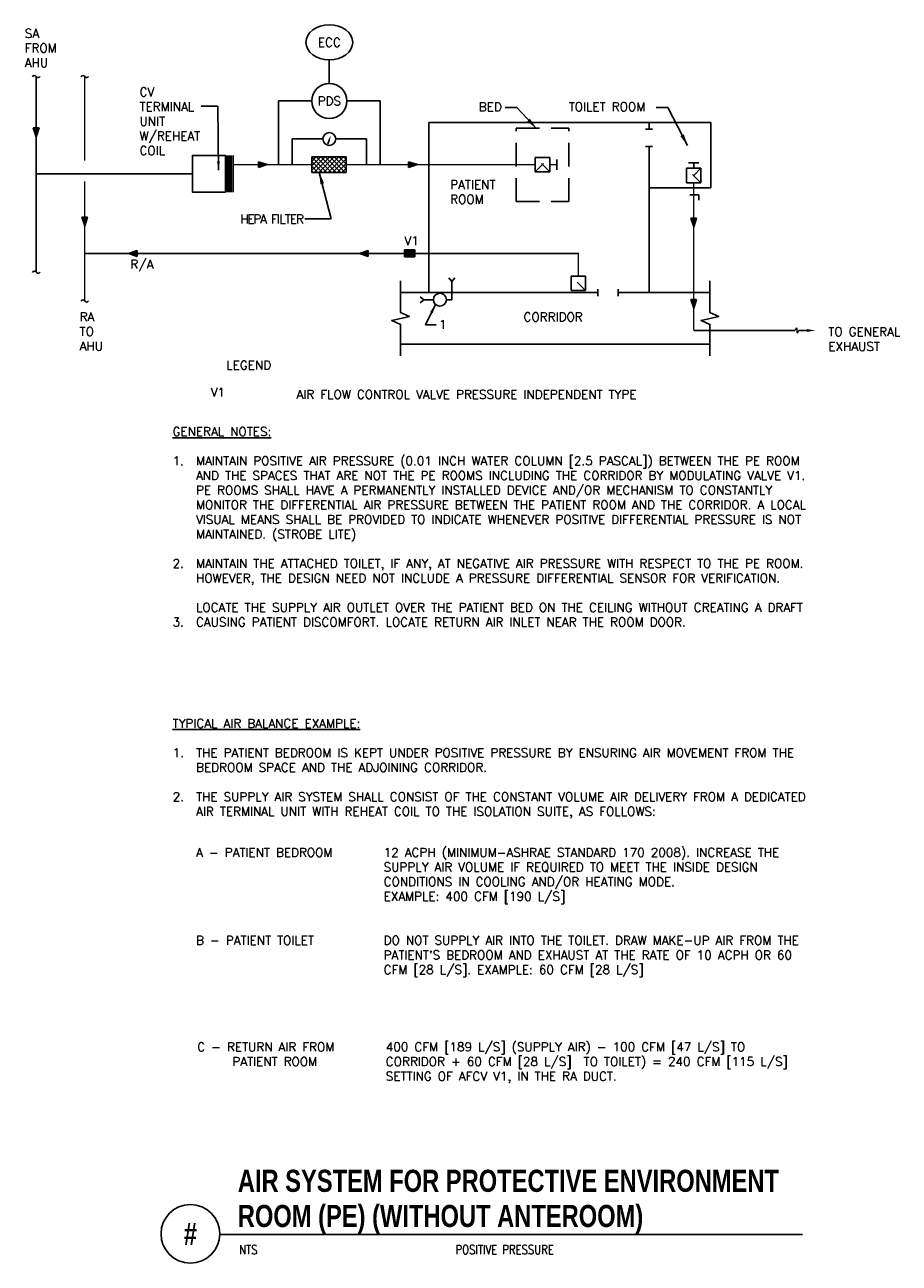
# Model space of a CAD drawing. Header units: inches. Extents: x -0.9 to 8.4, y -6.8 to 6.4.
import ezdxf
from ezdxf.enums import TextEntityAlignment as Align

# ---------------------------------------------------------------- set-up
doc = ezdxf.new("R2010")
doc.units = ezdxf.units.IN
doc.header["$MEASUREMENT"] = 0
doc.linetypes.add('HIDDEN', pattern=[0.375, 0.25, -0.125])
doc.linetypes.add('HIDDEN2', pattern=[0.1875, 0.125, -0.0625])
for name, color, linetype in [('M-DETL-DIMS', 2, 'Continuous'), ('M-DETL-HEVY', 5, 'Continuous'), ('M-DETL-MEDM', 4, 'Continuous'), ('M-DETL-PATT', 8, 'Continuous'), ('M-DETL-TEXT', 2, 'Continuous'), ('M-DETL-THIN', 2, 'Continuous')]:
    doc.layers.add(name, color=color, linetype=linetype)
doc.styles.add('BOLD', font='bold.shx', dxfattribs={"width": 0.9})
doc.styles.add('Romans', font='romans.shx')
doc.dimstyles.new('VA-Dims', dxfattribs={"dimtxt": 0.09375, "dimasz": 0.09375, "dimexe": 0.09375, "dimexo": 0.03125, "dimgap": 0.02, "dimtad": 1, "dimdec": 5, "dimzin": 0, "dimdsep": 46, "dimlunit": 4, "dimtxsty": 'Romans', "dimblk": 'ARCHTICK', "dimcen": 0.09375, "dimclrd": 256, "dimclre": 256, "dimclrt": 256, "dimadec": 0, "dimazin": 0, "dimtfac": 1, "dimtdec": 5, "dimtofl": 0, "dimtmove": 0, "dimatfit": 3, "dimfxl": 1, "dimfrac": 2, "dimtolj": 1, "dimtzin": 0, "dimlwd": -1, "dimlwe": -1, "dimarcsym": 0})
doc.dimstyles.new('VA-Lead', dxfattribs={"dimtxt": 0.09375, "dimasz": 0.125, "dimexe": 0.125, "dimexo": 0.03125, "dimgap": 0.02, "dimtad": 1, "dimdec": 5, "dimzin": 0, "dimdsep": 46, "dimlunit": 4, "dimtxsty": 'Romans', "dimcen": 0.125, "dimclrd": 256, "dimclre": 256, "dimclrt": 256, "dimadec": 0, "dimazin": 0, "dimtfac": 1, "dimtdec": 5, "dimtofl": 0, "dimtmove": 0, "dimatfit": 3, "dimfxl": 1, "dimfrac": 2, "dimtolj": 1, "dimtzin": 0, "dimlwd": -1, "dimlwe": -1, "dimarcsym": 0})

# ---------------------------------------------------------------- blocks, each defined once
blk = doc.blocks.new('_ArchTick')
at = {"color": 0, "linetype": 'ByBlock', "const_width": 0.15}
blk.add_lwpolyline([(-0.5, -0.5), (0.5, 0.5)], dxfattribs=at)

msp = doc.modelspace()

# ---------------------------------------------------------------- hatches: boundary and pattern name
at = {"layer": 'M-DETL-MEDM'}
h = msp.add_hatch(color=256, dxfattribs=at)
h.paths.add_polyline_path([(-0.783, 5.264), (-0.814, 5.264), (-0.814, 5.17)])
h.paths.add_polyline_path([(-0.814, 5.17), (-0.814, 5.264), (-0.845, 5.264)])
h = msp.add_hatch(color=256, dxfattribs=at)
h.paths.add_polyline_path([(1.555, 4.904), (1.555, 4.873), (1.649, 4.873)])
h.paths.add_polyline_path([(1.649, 4.873), (1.555, 4.873), (1.555, 4.842)])
h = msp.add_hatch(color=256, dxfattribs=at)
h.paths.add_polyline_path([(3.157, 4.904), (3.157, 4.873), (3.251, 4.873)])
h.paths.add_polyline_path([(3.251, 4.873), (3.157, 4.873), (3.157, 4.842)])
h = msp.add_hatch(color=256, dxfattribs=at)
h.paths.add_polyline_path([(-0.266, 4.314), (-0.297, 4.314), (-0.297, 4.221)])
h.paths.add_polyline_path([(-0.297, 4.221), (-0.297, 4.314), (-0.328, 4.314)])
h = msp.add_hatch(color=256, dxfattribs=at)
h.paths.add_polyline_path([(6.229, 4.304), (6.198, 4.304), (6.198, 4.21)])
h.paths.add_polyline_path([(6.198, 4.21), (6.198, 4.304), (6.166, 4.304)])
h = msp.add_hatch(color=256, dxfattribs=at)
h.paths.add_polyline_path([(0.263, 3.895), (0.263, 3.926), (0.169, 3.926)])
h.paths.add_polyline_path([(0.169, 3.926), (0.263, 3.926), (0.263, 3.958)])
h = msp.add_hatch(color=256, dxfattribs=at)
h.paths.add_polyline_path([(2.726, 3.895), (2.726, 3.926), (2.632, 3.926)])
h.paths.add_polyline_path([(2.632, 3.926), (2.726, 3.926), (2.726, 3.958)])
h = msp.add_hatch(color=256, dxfattribs=at)
h.paths.add_polyline_path([(6.229, 3.436), (6.198, 3.436), (6.198, 3.342)])
h.paths.add_polyline_path([(6.198, 3.342), (6.198, 3.436), (6.166, 3.436)])

# ---------------------------------------------------------------- linework, layer by layer
at = {"layer": 'M-DETL-HEVY'}
for p, q in [((3.374, 5.323), (6.381, 5.323)), ((3.374, 5.323), (3.374, 3.508)), ((5.721, 5.323), (5.721, 5.25)), ((6.381, 5.323), (6.381, 4.626)), ((5.684, 5.25), (5.758, 5.25)), ((5.684, 5.066), (5.758, 5.066)), ((5.721, 5.066), (5.721, 3.508)), ((5.721, 4.626), (6.381, 4.626)), ((3.072, 3.508), (5.176, 3.508)), ((5.176, 3.545), (5.176, 3.471)), ((5.391, 3.545), (5.391, 3.471)), ((5.391, 3.508), (6.371, 3.508)), ((3.072, 2.958), (6.371, 2.958))]:
    msp.add_line(p, q, dxfattribs=at)
at = {"layer": 'M-DETL-HEVY', "linetype": 'Continuous'}
for p, q in [((2.124, 4.955), (2.49, 4.955)), ((2.124, 4.955), (2.124, 4.79)), ((2.49, 4.955), (2.49, 4.79)), ((2.124, 4.79), (2.49, 4.79))]:
    msp.add_line(p, q, dxfattribs=at)
at = {"layer": 'M-DETL-HEVY'}
msp.add_lwpolyline([(1.204, 4.58), (0.852, 4.58), (0.852, 4.971), (1.204, 4.971)], close=True, dxfattribs=at)
at = {"layer": 'M-DETL-MEDM'}
for p, q in [((2.312, 5.74), (2.312, 5.99)), ((1.769, 5.552), (1.769, 4.873)), ((1.769, 5.552), (2.125, 5.552)), ((2.5, 5.552), (2.855, 5.552)), ((2.855, 5.552), (2.855, 4.873)), ((-0.845, 5.264), (-0.783, 5.264)), ((-0.814, 5.17), (-0.845, 5.264)), ((-0.814, 5.17), (-0.783, 5.264)), ((1.916, 5.147), (1.916, 4.873)), ((1.916, 5.147), (2.244, 5.147)), ((2.381, 5.147), (2.709, 5.147)), ((2.709, 5.147), (2.709, 4.873)), ((1.204, 4.971), (1.204, 4.775)), ((1.204, 4.775), (1.204, 4.971)), ((1.224, 4.971), (1.224, 4.58)), ((1.235, 4.971), (1.235, 4.58)), ((1.245, 4.971), (1.245, 4.58)), ((1.256, 4.971), (1.256, 4.58)), ((1.266, 4.971), (1.266, 4.58)), ((1.287, 4.971), (1.287, 4.58)), ((1.287, 4.58), (1.287, 4.971)), ((1.555, 4.842), (1.555, 4.904)), ((1.649, 4.873), (1.555, 4.904)), ((3.157, 4.842), (3.157, 4.904)), ((3.251, 4.873), (3.157, 4.904)), ((4.662, 4.95), (4.508, 4.95)), ((4.508, 4.95), (4.508, 4.796)), ((4.662, 4.95), (4.662, 4.796)), ((4.739, 4.818), (4.739, 4.928)), ((6.143, 4.893), (6.253, 4.893)), ((6.198, 4.893), (6.198, 4.834)), ((1.649, 4.873), (1.555, 4.842)), ((3.251, 4.873), (3.157, 4.842)), ((4.662, 4.796), (4.508, 4.796)), ((6.121, 4.834), (6.275, 4.834)), ((6.121, 4.834), (6.121, 4.68)), ((6.275, 4.834), (6.275, 4.68)), ((6.121, 4.68), (6.275, 4.68)), ((6.155, 4.551), (6.253, 4.551)), ((6.253, 4.551), (6.253, 4.494)), ((-0.328, 4.314), (-0.266, 4.314)), ((-0.297, 4.221), (-0.328, 4.314)), ((-0.297, 4.221), (-0.266, 4.314)), ((6.166, 4.304), (6.229, 4.304)), ((6.198, 4.21), (6.166, 4.304)), ((6.198, 4.21), (6.229, 4.304)), ((0.169, 3.926), (0.263, 3.958)), ((0.169, 3.926), (0.263, 3.895)), ((0.263, 3.958), (0.263, 3.895)), ((2.632, 3.926), (2.726, 3.958)), ((2.632, 3.926), (2.726, 3.895)), ((2.726, 3.958), (2.726, 3.895)), ((3.619, 3.627), (3.587, 3.665)), ((3.619, 3.627), (3.651, 3.665)), ((3.619, 3.627), (3.619, 3.433)), ((5.044, 3.685), (4.89, 3.685)), ((4.89, 3.685), (4.89, 3.531)), ((5.044, 3.685), (5.044, 3.531)), ((3.32, 3.433), (3.281, 3.465)), ((5.044, 3.531), (4.89, 3.531)), ((6.166, 3.436), (6.229, 3.436)), ((6.198, 3.342), (6.166, 3.436)), ((6.198, 3.342), (6.229, 3.436)), ((3.32, 3.433), (3.281, 3.401)), ((3.32, 3.433), (3.422, 3.433)), ((3.56, 3.433), (3.619, 3.433))]:
    msp.add_line(p, q, dxfattribs=at)
at = {"layer": 'M-DETL-MEDM', "linetype": 'Continuous'}
for p, q in [((2.309, 5.133), (2.295, 5.096)), ((3.114, 3.963), (3.224, 3.963)), ((3.114, 3.89), (3.114, 3.963)), ((3.224, 3.89), (3.224, 3.963)), ((3.114, 3.89), (3.224, 3.89))]:
    msp.add_line(p, q, dxfattribs=at)
at = {"layer": 'M-DETL-MEDM', "linetype": 'HIDDEN2'}
for p, q in [((4.508, 4.796), (4.662, 4.95)), ((4.662, 4.796), (4.508, 4.95)), ((6.275, 4.68), (6.121, 4.834)), ((6.198, 4.757), (6.275, 4.834)), ((5.044, 3.531), (4.89, 3.685))]:
    msp.add_line(p, q, dxfattribs=at)
at = {"layer": 'M-DETL-MEDM', "const_width": 0.0156}
for points in [[(-0.814, 5.81), (-0.814, 3.728)], [(-0.297, 5.81), (-0.297, 4.917)], [(0.852, 4.775), (-0.814, 4.775)], [(1.287, 4.873), (2.124, 4.873)], [(2.49, 4.873), (4.508, 4.873)], [(4.739, 4.873), (4.662, 4.873)], [(-0.297, 4.695), (-0.297, 3.43)], [(6.198, 4.68), (6.198, 3.105)], [(4.967, 3.685), (4.967, 3.926), (-0.297, 3.926)], [(6.198, 3.105), (6.371, 3.105)], [(7.278, 3.105), (6.371, 3.105)], [(7.296, 3.135), (7.278, 3.105)], [(7.302, 3.074), (7.296, 3.135)], [(7.318, 3.105), (7.302, 3.074)], [(7.406, 3.105), (7.318, 3.105)]]:
    msp.add_lwpolyline(points, dxfattribs=at)
at = {"layer": 'M-DETL-MEDM'}
msp.add_circle((2.312, 5.552), 0.188, dxfattribs=at)
at = {"layer": 'M-DETL-MEDM', "linetype": 'Continuous'}
for centre in [(2.312, 5.147), (3.491, 3.433)]:
    msp.add_circle(centre, 0.0688, dxfattribs=at)
at = {"layer": 'M-DETL-MEDM'}
for centre, start, end in [((-0.833, 5.8), 31.3764, 154.6151), ((-0.793, 5.825), 211.3764, 334.6151), ((-0.316, 5.8), 31.3764, 154.6151), ((-0.276, 5.825), 211.3764, 334.6151), ((-0.833, 3.714), 31.3764, 154.6151), ((-0.793, 3.738), 211.3764, 334.6151), ((-0.316, 3.408), 31.3764, 154.6151), ((-0.276, 3.432), 211.3764, 334.6151)]:
    msp.add_arc(centre, 0.0236, start, end, dxfattribs=at)
msp.add_ellipse((2.312, 6.177), major_axis=(-0.25, 0), ratio=0.75, start_param=-3.141592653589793, end_param=3.141592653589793, dxfattribs=at)
at = {"layer": 'M-DETL-MEDM', "linetype": 'Continuous'}
for points in [[(2.301, 5.136), (2.318, 5.13), (2.328, 5.184)], [(3.114, 3.89), (3.224, 3.89), (3.114, 3.963), (3.224, 3.963)]]:
    msp.add_solid(points, dxfattribs=at)
at = {"layer": 'M-DETL-MEDM'}
for points in [[(1.204, 4.58), (1.224, 4.58), (1.204, 4.971), (1.224, 4.971)], [(1.266, 4.578), (1.287, 4.578), (1.266, 4.971), (1.287, 4.971)], [(7.406, 3.12), (7.406, 3.09), (7.497, 3.105)]]:
    msp.add_solid(points, dxfattribs=at)
at = {"layer": 'M-DETL-PATT'}
for p, q in [((2.124, 4.86), (2.22, 4.955)), ((2.124, 4.811), (2.268, 4.955)), ((2.124, 4.908), (2.171, 4.955)), ((2.287, 4.79), (2.124, 4.954)), ((2.239, 4.79), (2.124, 4.905)), ((2.152, 4.79), (2.317, 4.955)), ((2.336, 4.79), (2.171, 4.955)), ((2.2, 4.79), (2.365, 4.955)), ((2.385, 4.79), (2.22, 4.955)), ((2.249, 4.79), (2.414, 4.955)), ((2.433, 4.79), (2.268, 4.955)), ((2.298, 4.79), (2.463, 4.955)), ((2.482, 4.79), (2.317, 4.955)), ((2.346, 4.79), (2.49, 4.935)), ((2.49, 4.83), (2.365, 4.955)), ((2.49, 4.879), (2.414, 4.955)), ((2.49, 4.928), (2.463, 4.955)), ((2.19, 4.79), (2.124, 4.857)), ((2.142, 4.79), (2.124, 4.808)), ((2.395, 4.79), (2.49, 4.886)), ((2.443, 4.79), (2.49, 4.837))]:
    msp.add_line(p, q, dxfattribs=at)
at = {"layer": 'M-DETL-TEXT'}
msp.add_line((1.142, -6.534), (7.359, -6.534), dxfattribs=at)
for points in [[(5.879, 5.051, 0, 0.0313, 0), (5.809, 5.114, 0, 0, 0), (5.73, 5.185, 0, 0, 0.27668), (5.501, 5.23, 0, 0, 0.276979)], [(5.364, 3.324, 0, 0.0313, 0), (5.346, 3.416, 0, 0, 0), (5.326, 3.521, 0, 0, 0.27668), (5.171, 3.695, 0, 0, 0.276979)]]:
    msp.add_lwpolyline(points, format="xyseb", dxfattribs=at)
for points in [[(3.072, 2.833), (3.072, 3.17), (2.978, 3.212), (3.166, 3.254), (3.072, 3.296), (3.072, 3.633)], [(6.371, 2.833), (6.371, 3.17), (6.277, 3.212), (6.464, 3.254), (6.371, 3.296), (6.371, 3.633)]]:
    msp.add_lwpolyline(points, dxfattribs=at)
msp.add_circle((0.83, -6.529), 0.313, dxfattribs=at)
at = {"layer": 'M-DETL-THIN', "linetype": 'HIDDEN'}
for p, q in [((4.304, 4.48), (4.304, 5.261)), ((4.304, 5.261), (4.867, 5.261)), ((4.867, 4.48), (4.867, 5.261)), ((4.304, 4.48), (4.867, 4.48))]:
    msp.add_line(p, q, dxfattribs=at)

# ---------------------------------------------------------------- texts
at = {"layer": 'M-DETL-TEXT', "style": 'Romans'}
for s, p in [('ECC', (2.312, 6.177)), ('PDS', (2.312, 5.552)), ('R/A', (0.314, 3.811))]:
    msp.add_text(s, height=0.0938, dxfattribs=at).set_placement(p, align=Align.MIDDLE_CENTER)
at = {"layer": 'M-DETL-TEXT', "width": 0.8}
for s, height, style, p in [('AIR SYSTEM FOR PROTECTIVE ENVIRONMENT', 0.23622, 'BOLD', (1.336, -6.081)), ('ROOM (PE) (WITHOUT ANTEROOM)', 0.23622, 'BOLD', (1.336, -6.456)), ('NTS', 0.0984, 'Romans', (1.35, -6.746)), ('POSITIVE PRESSURE', 0.09843, 'Romans', (3.657, -6.746))]:
    msp.add_text(s, height=height, dxfattribs=dict(at, style=style)).set_placement(p)
at = {"layer": 'M-DETL-TEXT', "style": 'BOLD', "width": 0.8}
msp.add_text('#', height=0.236, dxfattribs=at).set_placement((0.83, -6.529), align=Align.MIDDLE)
at = {"layer": 'M-DETL-TEXT', "style": 'Romans'}
for s, insert, char_height, width, attachment_point in [('SA \\PFROM \\PAHU', (-0.936, 6.32), 0.0938, 0.99107, 1), ('CV TERMINAL   UNIT W/REHEAT\\PCOIL', (0.288, 5.695), 0.09375, 0.80357, 1), ('BED', (3.906, 5.537), 0.0938, 0.91555, 1), ('TOILET ROOM', (4.865, 5.537), 0.09375, 0.91555, 1), ('PATIENT \\PROOM', (3.601, 4.707), 0.0938, 0.99107, 1), ('{\\T0.85;HEPA FILTER   }', (2.028, 4.293), 0.09375, 1.27361, 6), ('V1', (3.113, 4.108), 0.0938, 0.125, 1), ('RA\\PTO \\PAHU', (-0.351, 3.297), 0.0938, 0.99107, 1), ('1', (3.48, 3.216), 0.0938, 0.67411, 1), ('CORRIDOR', (4.383, 3.296), 0.0938, 0.67411, 1), ('TO GENERAL\\PEXHAUST', (7.633, 3.138), 0.0938, 0.91555, 1), ('LEGEND', (1.213, 2.782), 0.0938, 0.45, 1), ('V1 ', (1.047, 2.494), 0.0938, 1.42731, 1), ('\\P\\PAIR FLOW CONTROL VALVE PRESSURE INDEPENDENT TYPE', (1.963, 2.782), 0.09375, 4.76053, 1), ('{\\LGENERAL NOTES:\\P}\\P1.\\P\\P\\P\\P\\P\\P\\P2.\\P\\P\\P\\P3.', (0.64, 2.074), 0.09375, 3.10992, 1), ('\\P\\PMAINTAIN POSITIVE AIR PRESSURE (0.01 INCH WATER COLUMN [2.5 PASCAL]) BETWEEN THE PE ROOM AND THE SPACES THAT ARE NOT THE PE ROOMS INCLUDING THE CORRIDOR BY MODULATING VALVE V1. PE ROOMS SHALL HAVE A PERMANENTLY INSTALLED DEVICE AND/OR MECHANISM TO CONSTANTLY MONITOR THE DIFFERENTIAL AIR PRESSURE BETWEEN THE PATIENT ROOM AND THE CORRIDOR. A LOCAL VISUAL MEANS SHALL BE PROVIDED TO INDICATE WHENEVER POSITIVE DIFFERENTIAL PRESSURE IS NOT MAINTAINED. (STROBE LITE)\\P\\PMAINTAIN THE ATTACHED TOILET, IF ANY, AT NEGATIVE AIR PRESSURE WITH RESPECT TO THE PE ROOM. HOWEVER, THE DESIGN NEED NOT INCLUDE A PRESSURE DIFFERENTIAL SENSOR FOR VERIFICATION.\\P\\PLOCATE THE SUPPLY AIR OUTLET OVER THE PATIENT BED ON THE CEILING WITHOUT CREATING A DRAFT CAUSING PATIENT DISCOMFORT. LOCATE RETURN AIR INLET NEAR THE ROOM DOOR.', (0.89, 2.074), 0.09375, 7.14975, 1), ('{\\LTYPICAL AIR BALANCE EXAMPLE:\\P}\\P1.\\P\\P\\P2.', (0.641, -1.039), 0.09375, 3.10992, 1), ('\\P\\PTHE PATIENT BEDROOM IS KEPT UNDER POSITIVE PRESSURE BY ENSURING AIR MOVEMENT FROM THE BEDROOM SPACE AND THE ADJOINING CORRIDOR.\\P\\PTHE SUPPLY AIR SYSTEM SHALL CONSIST OF THE CONSTANT VOLUME AIR DELIVERY FROM A DEDICATED AIR TERMINAL UNIT WITH REHEAT COIL TO THE ISOLATION SUITE, AS FOLLOWS:', (0.891, -1.039), 0.09375, 7.14975, 1), ('A - PATIENT BEDROOM\\P\\P\\P\\P\\P \\PB - PATIENT TOILET ', (0.891, -2.414), 0.09375, 1.85607, 1), ("12 ACPH (MINIMUM-ASHRAE STANDARD 170 2008). INCREASE THE SUPPLY AIR VOLUME IF REQUIRED TO MEET THE INSIDE DESIGN CONDITIONS IN COOLING AND/OR HEATING MODE.\\PEXAMPLE: 400 CFM [190 L/S]\\P\\P\\PDO NOT SUPPLY AIR INTO THE TOILET. DRAW MAKE-UP AIR FROM THE PATIENT'S BEDROOM AND EXHAUST AT THE RATE OF 10 ACPH OR 60 CFM [28 L/S]. EXAMPLE: 60 CFM [28 L/S]", (2.891, -2.414), 0.09375, 4.89975, 1), ('C - RETURN AIR FROM ^IPATIENT ROOM', (0.903, -4.488), 0.09375, 1.85607, 1), ('400 CFM [189 L/S] (SUPPLY AIR) - 100 CFM [47 L/S] TO CORRIDOR + 60 CFM [28 L/S]  TO TOILET) = 240 CFM [115 L/S] SETTING OF AFCV V1, IN THE RA DUCT.', (2.914, -4.488), 0.09375, 4.89975, 1)]:
    msp.add_mtext(s, dxfattribs=dict(at, insert=insert, char_height=char_height, width=width, attachment_point=attachment_point))

# ---------------------------------------------------------------- leaders
at = {"layer": 'M-DETL-DIMS'}
for points in [[(1.13, 4.816), (1.122, 5.496), (0.945, 5.496)], [(3.443, 3.381), (3.338, 3.164), (3.45, 3.164)]]:
    msp.add_leader(points, dimstyle='VA-Dims', dxfattribs=at)
at = {"layer": 'M-DETL-TEXT'}
for points in [[(4.522, 5.258), (4.311, 5.481), (4.186, 5.481)], [(6.132, 5.076), (5.921, 5.481), (5.796, 5.481)], [(2.205, 4.79), (2.333, 4.294), (2.049, 4.294)]]:
    msp.add_leader(points, dimstyle='VA-Lead', override={"dimtad": 0}, dxfattribs=at)

doc.saveas('drawing.dxf')
